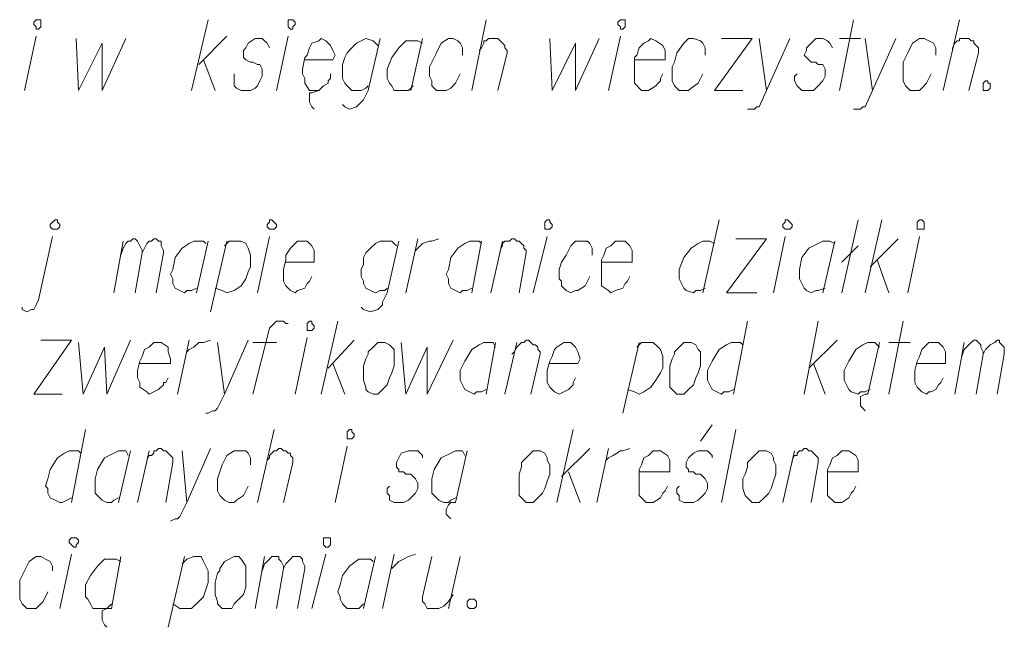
# Model space of a CAD drawing. Header units: metres. Extents: x 7431553 to 7432401, y 5544342 to 5544539.
# Tile 77 of 180: x 7432158 to 7432175, y 5544342 to 5544353. Entities that reach past the tile are written whole.
import ezdxf

# ---------------------------------------------------------------- set-up
doc = ezdxf.new("R2010")
doc.units = ezdxf.units.M
doc.header["$MEASUREMENT"] = 0
doc.layers.add('BG-PR90-PB-PZT-PZT01_2026_04_14$0$MAPA DCP', color=7, linetype='Continuous', lineweight=0)
doc.layers.add('PRIMETECH_XREF', color=7, linetype='Continuous', lineweight=5)

# ---------------------------------------------------------------- blocks, each defined once
blk = doc.blocks.new('BG-PR90-PB-PZT-PZT01_2026_04_14$0$Naddrwiną2025_v2klauzulap')
at = {"layer": 'BG-PR90-PB-PZT-PZT01_2026_04_14$0$MAPA DCP', "linetype": 'Continuous', "lineweight": 9, "transparency": 33554687}
for points in [[(7431815.295, 5544588.689), (7431815.168, 5544588.731), (7431815.126, 5544588.774), (7431815.083, 5544588.816), (7431815.041, 5544588.858), (7431814.999, 5544588.901), (7431814.999, 5544588.943), (7431815.041, 5544588.985), (7431815.083, 5544589.028), (7431815.126, 5544589.028), (7431815.21, 5544589.07), (7431815.253, 5544589.07), (7431815.168, 5544589.112), (7431815.126, 5544589.155), (7431815.083, 5544589.197), (7431815.041, 5544589.282), (7431814.999, 5544589.324), (7431814.999, 5544589.366), (7431815.041, 5544589.366), (7431815.083, 5544589.409), (7431815.126, 5544589.451), (7431815.21, 5544589.451), (7431815.253, 5544589.451), (7431815.972, 5544589.324)], [(7431809.792, 5544588.52), (7431809.749, 5544588.52), (7431809.665, 5544588.562), (7431809.622, 5544588.604), (7431809.622, 5544588.647), (7431809.58, 5544588.647), (7431809.58, 5544588.689), (7431809.58, 5544588.774), (7431809.58, 5544588.816), (7431809.622, 5544588.858), (7431809.622, 5544588.901), (7431809.665, 5544588.901), (7431809.707, 5544588.943), (7431809.749, 5544588.985), (7431809.792, 5544588.985), (7431809.834, 5544588.985), (7431810.511, 5544588.816)], [(7431815.972, 5544588.943), (7431815.253, 5544589.07)], [(7431810.511, 5544588.35), (7431809.241, 5544588.647)], [(7431815.972, 5544588.562), (7431815.041, 5544588.731)], [(7431815.422, 5544587.885), (7431815.422, 5544588.393), (7431815.21, 5544588.393), (7431815.125, 5544588.35), (7431815.041, 5544588.266), (7431815.041, 5544588.181), (7431815.041, 5544588.096), (7431815.125, 5544588.012), (7431815.168, 5544587.969), (7431815.295, 5544587.927), (7431815.38, 5544587.885), (7431815.549, 5544587.842), (7431815.676, 5544587.842), (7431815.761, 5544587.842), (7431815.845, 5544587.885), (7431815.93, 5544587.969), (7431815.972, 5544588.054), (7431815.93, 5544588.096), (7431815.93, 5544588.139), (7431815.888, 5544588.223), (7431815.803, 5544588.266), (7431815.761, 5544588.308), (7431815.676, 5544588.35)], [(7431809.876, 5544588.223), (7431809.749, 5544588.223), (7431809.665, 5544588.181), (7431809.622, 5544588.096), (7431809.58, 5544588.012), (7431809.58, 5544587.927), (7431809.665, 5544587.8), (7431809.834, 5544587.715), (7431810.003, 5544587.631), (7431810.088, 5544587.631), (7431810.257, 5544587.631), (7431810.342, 5544587.631), (7431810.427, 5544587.673), (7431810.511, 5544587.758), (7431810.511, 5544587.8), (7431810.511, 5544587.927), (7431810.469, 5544587.969), (7431810.384, 5544588.054), (7431810.215, 5544588.139)], [(7431814.152, 5544587.715), (7431813.136, 5544587.927)], [(7431815.041, 5544587.377), (7431815.041, 5544587.758)], [(7431809.58, 5544587.504), (7431810.511, 5544587.08), (7431810.808, 5544586.953), (7431810.808, 5544586.911), (7431810.85, 5544586.869), (7431810.85, 5544586.784), (7431810.85, 5544586.742)], [(7431813.686, 5544587.038), (7431813.178, 5544587.546)], [(7431815.972, 5544587.377), (7431814.66, 5544587.631)], [(7431813.559, 5544587.165), (7431814.152, 5544587.377)], [(7431814.152, 5544586.953), (7431812.84, 5544587.25)], [(7431815.041, 5544587.207), (7431815.972, 5544586.996)], [(7431815.126, 5544587.207), (7431815.041, 5544587.123), (7431815.041, 5544586.996), (7431815.083, 5544586.911), (7431815.168, 5544586.784), (7431815.38, 5544586.657), (7431815.549, 5544586.572), (7431815.676, 5544586.572), (7431815.718, 5544586.572), (7431815.803, 5544586.615), (7431815.888, 5544586.657), (7431815.93, 5544586.699), (7431815.972, 5544586.826), (7431815.93, 5544586.869), (7431815.93, 5544586.953), (7431815.888, 5544587.038)], [(7431809.58, 5544586.953), (7431810.511, 5544587.08)], [(7431815.972, 5544586.996), (7431815.972, 5544586.953), (7431816.015, 5544586.869), (7431816.184, 5544586.869), (7431816.226, 5544586.911), (7431816.269, 5544586.953)], [(7431809.58, 5544586.488), (7431809.58, 5544586.869)], [(7431814.152, 5544586.53), (7431812.84, 5544586.826)], [(7431813.602, 5544586.53), (7431813.305, 5544586.826)], [(7431817.369, 5544586.276), (7431817.369, 5544586.826), (7431817.158, 5544586.826), (7431817.073, 5544586.784), (7431816.988, 5544586.657), (7431816.988, 5544586.572), (7431816.988, 5544586.53), (7431817.073, 5544586.445), (7431817.115, 5544586.361), (7431817.242, 5544586.318), (7431817.327, 5544586.276), (7431817.496, 5544586.276), (7431817.623, 5544586.276), (7431817.708, 5544586.276), (7431817.793, 5544586.276), (7431817.92, 5544586.403), (7431817.92, 5544586.445), (7431817.92, 5544586.53), (7431817.835, 5544586.657), (7431817.75, 5544586.699), (7431817.708, 5544586.742), (7431817.623, 5544586.784)], [(7431810.511, 5544586.488), (7431809.241, 5544586.742)], [(7431815.507, 5544585.937), (7431814.999, 5544586.445)], [(7431809.749, 5544586.361), (7431809.665, 5544586.318), (7431809.622, 5544586.276), (7431809.58, 5544586.191), (7431809.58, 5544586.149), (7431809.58, 5544586.064), (7431809.665, 5544585.98), (7431809.749, 5544585.895), (7431809.792, 5544585.895), (7431809.876, 5544585.853), (7431809.919, 5544585.895), (7431809.961, 5544585.937), (7431810.003, 5544585.98), (7431810.003, 5544586.064), (7431810.046, 5544586.107), (7431810.046, 5544586.191), (7431810.13, 5544586.234), (7431810.173, 5544586.234), (7431810.257, 5544586.234), (7431810.342, 5544586.191), (7431810.427, 5544586.107), (7431810.469, 5544586.064), (7431810.511, 5544586.022), (7431810.511, 5544585.937), (7431810.511, 5544585.81), (7431810.469, 5544585.768), (7431810.427, 5544585.726), (7431810.342, 5544585.683), (7431810.257, 5544585.683), (7431810.215, 5544585.726)], [(7431813.221, 5544586.403), (7431814.152, 5544586.191)], [(7431813.263, 5544586.403), (7431813.221, 5544586.318), (7431813.221, 5544586.191), (7431813.263, 5544586.107), (7431813.348, 5544585.937), (7431813.517, 5544585.81), (7431813.729, 5544585.768), (7431813.813, 5544585.768), (7431813.898, 5544585.768), (7431813.983, 5544585.81), (7431814.067, 5544585.853), (7431814.11, 5544585.895), (7431814.152, 5544585.98), (7431814.11, 5544586.064), (7431814.11, 5544586.107), (7431814.067, 5544586.234)], [(7431815.972, 5544585.853), (7431814.66, 5544586.107)], [(7431815.422, 5544586.022), (7431815.972, 5544586.234)], [(7431817.2, 5544585.641), (7431817.158, 5544585.641), (7431817.073, 5544585.683), (7431817.073, 5544585.726), (7431817.031, 5544585.726), (7431816.988, 5544585.768), (7431816.988, 5544585.81), (7431816.946, 5544585.853), (7431816.946, 5544585.895), (7431816.988, 5544585.937), (7431816.988, 5544585.98), (7431817.031, 5544586.022), (7431817.073, 5544586.064), (7431817.115, 5544586.107), (7431817.158, 5544586.107), (7431817.2, 5544586.107), (7431817.92, 5544585.98)], [(7431809.58, 5544585.599), (7431810.511, 5544585.175), (7431810.808, 5544585.048), (7431810.808, 5544585.006), (7431810.85, 5544584.964), (7431810.85, 5544584.879), (7431810.85, 5544584.837)], [(7431817.92, 5544585.472), (7431816.988, 5544585.683)], [(7431814.152, 5544585.302), (7431813.136, 5544585.514)], [(7431809.58, 5544585.048), (7431810.511, 5544585.175)], [(7431813.178, 5544584.625), (7431813.178, 5544585.175), (7431814.152, 5544584.456), (7431814.152, 5544585.006)], [(7431809.58, 5544584.371), (7431809.58, 5544584.921), (7431810.511, 5544584.244), (7431810.511, 5544584.752)], [(7431814.66, 5544584.837), (7431815.972, 5544584.583)], [(7431815.083, 5544584.752), (7431815.041, 5544584.71), (7431815.041, 5544584.54), (7431815.083, 5544584.456), (7431815.168, 5544584.329), (7431815.38, 5544584.202), (7431815.549, 5544584.117), (7431815.676, 5544584.117), (7431815.718, 5544584.117), (7431815.803, 5544584.159), (7431815.888, 5544584.202), (7431815.93, 5544584.286), (7431815.972, 5544584.371), (7431815.93, 5544584.413), (7431815.93, 5544584.498), (7431815.888, 5544584.583)], [(7431817.92, 5544584.371), (7431816.607, 5544584.625)], [(7431812.84, 5544584.329), (7431814.152, 5544584.032)], [(7431813.263, 5544584.244), (7431813.221, 5544584.159), (7431813.221, 5544584.032), (7431813.263, 5544583.948), (7431813.348, 5544583.821), (7431813.517, 5544583.694), (7431813.729, 5544583.609), (7431813.813, 5544583.609), (7431813.898, 5544583.609), (7431813.983, 5544583.651), (7431814.067, 5544583.694), (7431814.11, 5544583.736), (7431814.152, 5544583.863), (7431814.11, 5544583.905), (7431814.11, 5544583.99), (7431814.067, 5544584.075)], [(7431816.523, 5544584.202), (7431816.819, 5544583.99)], [(7431817.115, 5544584.202), (7431817.073, 5544584.202), (7431816.988, 5544584.117), (7431816.988, 5544583.948), (7431817.031, 5544583.863), (7431817.115, 5544583.778), (7431817.2, 5544583.736), (7431817.285, 5544583.736), (7431817.327, 5544583.778), (7431817.369, 5544583.778), (7431817.369, 5544583.821), (7431817.369, 5544583.863), (7431817.412, 5544583.905), (7431817.412, 5544583.99), (7431817.454, 5544584.032), (7431817.496, 5544584.075), (7431817.581, 5544584.117), (7431817.666, 5544584.117), (7431817.75, 5544584.075), (7431817.835, 5544583.99), (7431817.877, 5544583.948), (7431817.92, 5544583.863), (7431817.92, 5544583.778), (7431817.92, 5544583.694), (7431817.877, 5544583.609), (7431817.793, 5544583.609), (7431817.75, 5544583.567), (7431817.666, 5544583.567), (7431817.623, 5544583.609)], [(7431809.876, 5544584.075), (7431809.749, 5544584.075), (7431809.665, 5544584.032), (7431809.622, 5544583.99), (7431809.58, 5544583.863), (7431809.58, 5544583.778), (7431809.665, 5544583.694), (7431809.834, 5544583.567), (7431810.003, 5544583.524), (7431810.088, 5544583.482), (7431810.257, 5544583.482), (7431810.342, 5544583.482), (7431810.427, 5544583.524), (7431810.511, 5544583.609), (7431810.511, 5544583.694), (7431810.511, 5544583.778), (7431810.469, 5544583.821), (7431810.384, 5544583.948), (7431810.215, 5544584.032)], [(7431817.369, 5544582.889), (7431817.369, 5544583.44), (7431817.158, 5544583.44), (7431817.073, 5544583.397), (7431816.988, 5544583.27), (7431816.988, 5544583.186), (7431816.988, 5544583.143), (7431817.073, 5544583.059), (7431817.115, 5544582.974), (7431817.242, 5544582.932), (7431817.327, 5544582.889), (7431817.496, 5544582.889), (7431817.623, 5544582.889), (7431817.708, 5544582.889), (7431817.793, 5544582.889), (7431817.92, 5544583.016), (7431817.92, 5544583.059), (7431817.92, 5544583.143), (7431817.835, 5544583.27), (7431817.75, 5544583.313), (7431817.708, 5544583.355), (7431817.623, 5544583.397)], [(7431809.961, 5544582.805), (7431809.961, 5544583.355), (7431809.792, 5544583.355), (7431809.707, 5544583.313), (7431809.622, 5544583.186), (7431809.58, 5544583.101), (7431809.622, 5544583.059), (7431809.665, 5544582.974), (7431809.749, 5544582.889), (7431809.876, 5544582.847), (7431809.919, 5544582.805), (7431810.13, 5544582.805), (7431810.215, 5544582.805), (7431810.3, 5544582.805), (7431810.384, 5544582.805), (7431810.511, 5544582.932), (7431810.511, 5544582.974), (7431810.511, 5544583.059), (7431810.427, 5544583.186), (7431810.384, 5544583.228), (7431810.342, 5544583.27), (7431810.3, 5544583.27), (7431810.215, 5544583.313)], [(7431815.126, 5544582.847), (7431815.041, 5544582.932), (7431815.041, 5544583.143), (7431815.126, 5544583.228), (7431815.168, 5544583.27), (7431815.295, 5544583.313), (7431815.422, 5544583.313), (7431815.507, 5544583.313), (7431815.591, 5544583.27), (7431815.718, 5544583.186), (7431815.845, 5544583.101), (7431815.93, 5544582.974), (7431815.972, 5544582.889), (7431815.93, 5544582.805), (7431815.888, 5544582.678)], [(7431813.602, 5544582.212), (7431813.602, 5544582.762), (7431813.39, 5544582.762), (7431813.305, 5544582.72), (7431813.221, 5544582.635), (7431813.221, 5544582.551), (7431813.221, 5544582.466), (7431813.305, 5544582.381), (7431813.348, 5544582.297), (7431813.475, 5544582.254), (7431813.559, 5544582.212), (7431813.729, 5544582.212), (7431813.856, 5544582.212), (7431813.94, 5544582.212), (7431814.025, 5544582.212), (7431814.11, 5544582.339), (7431814.152, 5544582.381), (7431814.11, 5544582.466), (7431814.067, 5544582.593), (7431813.983, 5544582.635), (7431813.94, 5544582.678), (7431813.856, 5544582.72)], [(7431816.311, 5544582.593), (7431815.041, 5544582.889)], [(7431817.158, 5544582.297), (7431817.115, 5544582.339), (7431817.073, 5544582.424), (7431816.988, 5544582.551), (7431816.988, 5544582.593), (7431816.946, 5544582.72)], [(7431810.511, 5544582.339), (7431809.538, 5544582.551)], [(7431817.92, 5544582.127), (7431816.946, 5544582.339)], [(7431809.58, 5544581.281), (7431810.511, 5544581.323), (7431809.665, 5544581.746), (7431810.511, 5544581.746), (7431809.58, 5544582.17)], [(7431813.475, 5544582.043), (7431813.348, 5544582.043), (7431813.263, 5544582), (7431813.221, 5544581.958), (7431813.221, 5544581.873), (7431813.221, 5544581.746), (7431813.305, 5544581.662), (7431813.475, 5544581.577), (7431813.602, 5544581.492), (7431813.729, 5544581.45), (7431813.898, 5544581.45), (7431813.94, 5544581.492), (7431814.025, 5544581.492), (7431814.11, 5544581.577), (7431814.152, 5544581.662), (7431814.11, 5544581.746), (7431814.11, 5544581.789), (7431814.025, 5544581.916), (7431813.856, 5544582)], [(7431817.454, 5544581.492), (7431816.946, 5544582)], [(7431815.422, 5544581.281), (7431815.422, 5544581.789), (7431815.337, 5544581.831), (7431815.21, 5544581.789), (7431815.125, 5544581.746), (7431815.041, 5544581.662), (7431815.041, 5544581.577), (7431815.041, 5544581.535), (7431815.125, 5544581.408), (7431815.168, 5544581.365), (7431815.295, 5544581.323), (7431815.38, 5544581.281), (7431815.549, 5544581.238), (7431815.676, 5544581.238), (7431815.761, 5544581.238), (7431815.845, 5544581.281), (7431815.93, 5544581.365), (7431815.972, 5544581.45), (7431815.93, 5544581.535), (7431815.888, 5544581.619), (7431815.803, 5544581.704), (7431815.761, 5544581.704), (7431815.676, 5544581.746)], [(7431817.92, 5544581.408), (7431816.607, 5544581.704)], [(7431817.369, 5544581.619), (7431817.92, 5544581.831)], [(7431814.152, 5544580.984), (7431813.136, 5544581.238)], [(7431815.253, 5544580.603), (7431815.21, 5544580.646), (7431815.126, 5544580.688), (7431815.083, 5544580.73), (7431815.041, 5544580.773), (7431815.041, 5544580.815), (7431814.999, 5544580.857), (7431814.999, 5544580.9), (7431815.041, 5544580.942), (7431815.083, 5544580.984), (7431815.083, 5544581.027), (7431815.126, 5544581.069), (7431815.168, 5544581.069), (7431815.21, 5544581.111), (7431815.253, 5544581.111), (7431815.972, 5544580.942)], [(7431813.432, 5544580.392), (7431813.39, 5544580.392), (7431813.305, 5544580.434), (7431813.263, 5544580.434), (7431813.221, 5544580.476), (7431813.221, 5544580.519), (7431813.221, 5544580.561), (7431813.178, 5544580.603), (7431813.178, 5544580.646), (7431813.221, 5544580.688), (7431813.221, 5544580.73), (7431813.263, 5544580.773), (7431813.305, 5544580.815), (7431813.348, 5544580.815), (7431813.39, 5544580.857), (7431813.432, 5544580.857), (7431814.152, 5544580.73)], [(7431815.972, 5544580.476), (7431815.041, 5544580.688)], [(7431809.792, 5544580.011), (7431809.749, 5544580.053), (7431809.665, 5544580.095), (7431809.622, 5544580.095), (7431809.622, 5544580.138), (7431809.58, 5544580.18), (7431809.58, 5544580.222), (7431809.58, 5544580.307), (7431809.58, 5544580.349), (7431809.622, 5544580.392), (7431809.665, 5544580.434), (7431809.707, 5544580.476), (7431809.749, 5544580.476), (7431809.792, 5544580.519), (7431809.834, 5544580.519), (7431810.511, 5544580.349)], [(7431814.152, 5544580.222), (7431813.221, 5544580.434)], [(7431815.041, 5544580.307), (7431815.972, 5544580.138)], [(7431815.126, 5544580.307), (7431815.041, 5544580.265), (7431815.041, 5544580.095), (7431815.083, 5544580.011), (7431815.168, 5544579.884), (7431815.38, 5544579.757), (7431815.549, 5544579.672), (7431815.676, 5544579.672), (7431815.718, 5544579.672), (7431815.803, 5544579.714), (7431815.888, 5544579.757), (7431815.93, 5544579.841), (7431815.972, 5544579.926), (7431815.93, 5544579.968), (7431815.93, 5544580.053), (7431815.888, 5544580.138)], [(7431810.511, 5544579.884), (7431809.241, 5544580.138)], [(7431813.221, 5544580.053), (7431814.152, 5544579.884)], [(7431813.263, 5544580.053), (7431813.221, 5544580.011), (7431813.221, 5544579.841), (7431813.263, 5544579.757), (7431813.348, 5544579.63), (7431813.517, 5544579.503), (7431813.729, 5544579.46), (7431813.813, 5544579.418), (7431813.898, 5544579.46), (7431813.983, 5544579.46), (7431814.067, 5544579.503), (7431814.11, 5544579.587), (7431814.152, 5544579.672), (7431814.11, 5544579.714), (7431814.11, 5544579.799), (7431814.067, 5544579.884)], [(7431809.876, 5544579.714), (7431809.749, 5544579.714), (7431809.665, 5544579.672), (7431809.622, 5544579.63), (7431809.58, 5544579.545), (7431809.58, 5544579.46), (7431809.665, 5544579.333), (7431809.834, 5544579.249), (7431810.003, 5544579.164), (7431810.088, 5544579.122), (7431810.257, 5544579.122), (7431810.342, 5544579.164), (7431810.427, 5544579.164), (7431810.511, 5544579.249), (7431810.511, 5544579.333), (7431810.511, 5544579.418), (7431810.469, 5544579.503), (7431810.384, 5544579.587), (7431810.215, 5544579.672)], [(7431816.988, 5544579.799), (7431817.92, 5544579.587)], [(7431817.073, 5544579.757), (7431816.988, 5544579.714), (7431816.988, 5544579.587), (7431817.031, 5544579.503), (7431817.115, 5544579.333), (7431817.327, 5544579.206), (7431817.496, 5544579.164), (7431817.623, 5544579.164), (7431817.666, 5544579.164), (7431817.75, 5544579.164), (7431817.835, 5544579.249), (7431817.877, 5544579.291), (7431817.92, 5544579.376), (7431817.92, 5544579.46), (7431817.877, 5544579.503), (7431817.835, 5544579.587)], [(7431815.041, 5544578.614), (7431815.972, 5544578.698), (7431815.126, 5544579.079), (7431815.972, 5544579.079), (7431814.999, 5544579.545)], [(7431817.92, 5544579.587), (7431817.92, 5544579.503), (7431817.962, 5544579.46), (7431818.047, 5544579.418), (7431818.131, 5544579.418), (7431818.174, 5544579.46), (7431818.216, 5544579.503)], [(7431819.825, 5544579.46), (7431818.893, 5544579.672)], [(7431818.893, 5544579.164), (7431819.613, 5544578.995), (7431819.698, 5544578.995), (7431819.74, 5544579.037), (7431819.825, 5544579.079), (7431819.825, 5544579.122), (7431819.825, 5544579.206), (7431819.825, 5544579.291), (7431819.782, 5544579.376), (7431819.698, 5544579.46), (7431819.571, 5544579.545)], [(7431813.39, 5544578.868), (7431813.348, 5544578.91), (7431813.263, 5544578.995), (7431813.221, 5544579.122), (7431813.221, 5544579.164), (7431813.178, 5544579.291)], [(7431809.58, 5544578.995), (7431810.511, 5544578.783)], [(7431809.665, 5544578.995), (7431809.622, 5544578.91), (7431809.622, 5544578.698), (7431809.749, 5544578.571), (7431809.919, 5544578.444), (7431810.13, 5544578.36), (7431810.215, 5544578.36), (7431810.3, 5544578.36), (7431810.384, 5544578.402), (7431810.427, 5544578.444), (7431810.511, 5544578.487), (7431810.511, 5544578.614), (7431810.511, 5544578.656), (7431810.511, 5544578.741), (7431810.427, 5544578.825)], [(7431814.152, 5544578.698), (7431813.178, 5544578.91)], [(7431817.115, 5544578.995), (7431817.073, 5544578.995), (7431816.988, 5544578.91), (7431816.988, 5544578.741), (7431817.031, 5544578.614), (7431817.115, 5544578.571), (7431817.2, 5544578.529), (7431817.285, 5544578.529), (7431817.327, 5544578.571), (7431817.369, 5544578.571), (7431817.369, 5544578.614), (7431817.369, 5544578.656), (7431817.412, 5544578.698), (7431817.412, 5544578.783), (7431817.454, 5544578.825), (7431817.496, 5544578.868), (7431817.581, 5544578.91), (7431817.666, 5544578.91), (7431817.75, 5544578.868), (7431817.835, 5544578.783), (7431817.877, 5544578.741), (7431817.92, 5544578.656), (7431817.92, 5544578.571), (7431817.92, 5544578.487), (7431817.877, 5544578.402), (7431817.793, 5544578.402), (7431817.75, 5544578.36), (7431817.666, 5544578.36), (7431817.623, 5544578.402)], [(7431819.105, 5544578.444), (7431819.063, 5544578.487), (7431818.978, 5544578.571), (7431818.936, 5544578.656), (7431818.893, 5544578.741), (7431818.851, 5544578.868)], [(7431813.221, 5544578.571), (7431814.152, 5544578.36), (7431814.237, 5544578.317), (7431814.321, 5544578.275), (7431814.364, 5544578.275), (7431814.448, 5544578.19), (7431814.491, 5544578.063), (7431814.448, 5544577.936), (7431814.406, 5544577.894)], [(7431814.067, 5544578.36), (7431814.11, 5544578.317), (7431814.11, 5544578.233), (7431814.152, 5544578.148), (7431814.11, 5544578.063), (7431814.067, 5544577.979), (7431813.983, 5544577.936), (7431813.94, 5544577.936), (7431813.856, 5544577.894), (7431813.729, 5544577.894), (7431813.644, 5544577.936), (7431813.517, 5544577.936), (7431813.432, 5544577.979), (7431813.348, 5544578.063), (7431813.263, 5544578.148), (7431813.221, 5544578.233), (7431813.221, 5544578.36), (7431813.221, 5544578.444), (7431813.305, 5544578.529)], [(7431819.825, 5544578.275), (7431818.851, 5544578.487)], [(7431809.58, 5544578.233), (7431810.511, 5544578.021), (7431810.596, 5544577.979), (7431810.681, 5544577.936), (7431810.723, 5544577.894), (7431810.808, 5544577.809), (7431810.85, 5544577.682), (7431810.808, 5544577.598), (7431810.765, 5544577.555)], [(7431810.427, 5544578.021), (7431810.469, 5544577.979), (7431810.511, 5544577.894), (7431810.511, 5544577.725), (7431810.427, 5544577.64), (7431810.384, 5544577.598), (7431810.3, 5544577.555), (7431810.215, 5544577.555), (7431810.13, 5544577.555), (7431810.046, 5544577.555), (7431809.919, 5544577.598), (7431809.834, 5544577.64), (7431809.749, 5544577.725), (7431809.665, 5544577.809), (7431809.622, 5544577.894), (7431809.58, 5544577.979), (7431809.622, 5544578.106), (7431809.707, 5544578.19)], [(7431818.893, 5544578.148), (7431819.825, 5544577.936)], [(7431818.978, 5544578.106), (7431818.936, 5544578.063), (7431818.936, 5544577.852), (7431819.063, 5544577.682), (7431819.232, 5544577.555), (7431819.401, 5544577.513), (7431819.528, 5544577.471), (7431819.613, 5544577.513), (7431819.655, 5544577.513), (7431819.74, 5544577.555), (7431819.825, 5544577.64), (7431819.825, 5544577.725), (7431819.825, 5544577.809), (7431819.825, 5544577.852), (7431819.74, 5544577.936)], [(7431815.507, 5544577.301), (7431814.999, 5544577.767)], [(7431815.422, 5544577.386), (7431815.972, 5544577.598)], [(7431817.92, 5544577.428), (7431816.904, 5544577.64)], [(7431809.961, 5544576.878), (7431809.961, 5544577.386), (7431809.876, 5544577.428), (7431809.792, 5544577.386), (7431809.707, 5544577.344), (7431809.622, 5544577.259), (7431809.58, 5544577.174), (7431809.622, 5544577.132), (7431809.665, 5544577.005), (7431809.749, 5544576.963), (7431809.876, 5544576.92), (7431809.919, 5544576.878), (7431810.13, 5544576.836), (7431810.215, 5544576.836), (7431810.3, 5544576.878), (7431810.384, 5544576.878), (7431810.511, 5544576.963), (7431810.511, 5544577.047), (7431810.511, 5544577.132), (7431810.427, 5544577.217), (7431810.384, 5544577.301), (7431810.342, 5544577.301), (7431810.3, 5544577.344), (7431810.215, 5544577.344)], [(7431815.972, 5544577.174), (7431814.66, 5544577.471)], [(7431819.825, 5544577.005), (7431818.851, 5544577.259)], [(7431810.511, 5544577.132), (7431810.554, 5544577.005), (7431810.554, 5544576.963), (7431810.723, 5544576.963), (7431810.808, 5544577.005), (7431810.85, 5544577.047)], [(7431813.602, 5544576.539), (7431813.602, 5544577.047), (7431813.39, 5544577.047), (7431813.305, 5544577.005), (7431813.221, 5544576.92), (7431813.221, 5544576.836), (7431813.221, 5544576.751), (7431813.305, 5544576.666), (7431813.348, 5544576.624), (7431813.475, 5544576.539), (7431813.559, 5544576.539), (7431813.729, 5544576.497), (7431813.856, 5544576.497), (7431813.94, 5544576.497), (7431814.025, 5544576.539), (7431814.11, 5544576.624), (7431814.152, 5544576.709), (7431814.11, 5544576.751), (7431814.067, 5544576.878), (7431813.983, 5544576.92), (7431813.94, 5544576.963), (7431813.856, 5544577.005)], [(7431815.972, 5544576.709), (7431814.956, 5544576.92)], [(7431819.147, 5544576.116), (7431819.02, 5544576.158), (7431818.978, 5544576.201), (7431818.936, 5544576.243), (7431818.893, 5544576.285), (7431818.893, 5544576.328), (7431818.893, 5544576.37), (7431818.893, 5544576.412), (7431818.936, 5544576.412), (7431818.978, 5544576.455), (7431819.063, 5544576.497), (7431819.105, 5544576.497), (7431819.02, 5544576.539), (7431818.978, 5544576.582), (7431818.936, 5544576.624), (7431818.893, 5544576.666), (7431818.893, 5544576.709), (7431818.893, 5544576.751), (7431818.893, 5544576.793), (7431818.936, 5544576.836), (7431818.978, 5544576.836), (7431819.063, 5544576.878), (7431819.105, 5544576.878), (7431819.825, 5544576.751)], [(7431810.511, 5544576.37), (7431809.538, 5544576.582)], [(7431814.702, 5544576.582), (7431814.702, 5544576.539), (7431814.66, 5544576.497), (7431814.66, 5544576.37), (7431814.702, 5544576.328), (7431814.745, 5544576.285), (7431814.787, 5544576.243), (7431815.972, 5544575.947)], [(7431817.158, 5544576.201), (7431817.115, 5544576.243), (7431817.073, 5544576.243), (7431817.031, 5544576.285), (7431816.988, 5544576.328), (7431816.988, 5544576.37), (7431816.946, 5544576.412), (7431816.946, 5544576.455), (7431816.988, 5544576.497), (7431816.988, 5544576.539), (7431817.031, 5544576.582), (7431817.031, 5544576.624), (7431817.073, 5544576.624), (7431817.115, 5544576.666), (7431817.158, 5544576.666), (7431817.2, 5544576.666), (7431817.92, 5544576.497)], [(7431815.041, 5544575.947), (7431815.041, 5544576.37)], [(7431819.825, 5544576.37), (7431819.105, 5544576.497)], [(7431809.749, 5544576.243), (7431809.665, 5544576.201), (7431809.622, 5544576.158), (7431809.58, 5544576.116), (7431809.58, 5544576.031), (7431809.58, 5544575.989), (7431809.665, 5544575.862), (7431809.749, 5544575.82), (7431809.792, 5544575.777), (7431809.876, 5544575.777), (7431809.919, 5544575.777), (7431809.961, 5544575.82), (7431810.003, 5544575.904), (7431810.003, 5544575.947), (7431810.046, 5544576.031), (7431810.046, 5544576.074), (7431810.13, 5544576.116), (7431810.173, 5544576.116), (7431810.257, 5544576.116), (7431810.342, 5544576.074), (7431810.427, 5544576.031), (7431810.469, 5544575.989), (7431810.511, 5544575.904), (7431810.511, 5544575.82), (7431810.511, 5544575.735), (7431810.469, 5544575.65), (7431810.427, 5544575.608), (7431810.342, 5544575.608), (7431810.257, 5544575.608), (7431810.215, 5544575.608)], [(7431814.152, 5544576.031), (7431813.136, 5544576.243)], [(7431817.92, 5544576.031), (7431816.607, 5544576.328)], [(7431819.825, 5544575.989), (7431818.893, 5544576.158)], [(7431813.305, 5544575.439), (7431813.221, 5544575.523), (7431813.221, 5544575.735), (7431813.263, 5544575.82), (7431813.348, 5544575.862), (7431813.475, 5544575.904), (7431813.559, 5544575.904), (7431813.686, 5544575.904), (7431813.771, 5544575.862), (7431813.898, 5544575.82), (7431814.025, 5544575.735), (7431814.11, 5544575.608), (7431814.152, 5544575.481), (7431814.11, 5544575.396), (7431814.067, 5544575.269)], [(7431814.999, 5544575.862), (7431815.972, 5544575.439), (7431816.226, 5544575.312), (7431816.269, 5544575.269), (7431816.269, 5544575.227), (7431816.311, 5544575.142), (7431816.311, 5544575.1)], [(7431817.242, 5544575.904), (7431817.115, 5544575.904), (7431817.031, 5544575.862), (7431816.988, 5544575.82), (7431816.988, 5544575.693), (7431816.988, 5544575.608), (7431817.073, 5544575.481), (7431817.242, 5544575.396), (7431817.369, 5544575.354), (7431817.496, 5544575.312), (7431817.666, 5544575.312), (7431817.708, 5544575.312), (7431817.793, 5544575.354), (7431817.877, 5544575.439), (7431817.92, 5544575.523), (7431817.92, 5544575.608), (7431817.877, 5544575.65), (7431817.793, 5544575.777), (7431817.623, 5544575.862)], [(7431810.046, 5544574.973), (7431809.538, 5544575.481)], [(7431814.491, 5544575.185), (7431813.221, 5544575.481)], [(7431815.041, 5544575.312), (7431815.972, 5544575.439)], [(7431810.511, 5544574.846), (7431809.241, 5544575.142)], [(7431809.961, 5544575.058), (7431810.511, 5544575.269)], [(7431813.221, 5544575.142), (7431814.152, 5544574.931)], [(7431815.21, 5544574.761), (7431815.168, 5544574.804), (7431815.126, 5544574.888), (7431815.041, 5544574.973), (7431815.041, 5544575.058), (7431814.999, 5544575.185)], [(7431816.946, 5544575.185), (7431817.92, 5544574.761), (7431818.174, 5544574.634), (7431818.216, 5544574.592), (7431818.216, 5544574.55), (7431818.258, 5544574.465)], [(7431819.02, 5544574.677), (7431818.936, 5544574.761), (7431818.893, 5544574.888), (7431818.893, 5544575.015), (7431818.978, 5544575.058), (7431819.063, 5544575.1), (7431819.147, 5544575.142), (7431819.274, 5544575.142), (7431819.359, 5544575.142), (7431819.486, 5544575.1), (7431819.613, 5544575.058), (7431819.698, 5544574.973), (7431819.825, 5544574.846), (7431819.825, 5544574.719), (7431819.825, 5544574.634), (7431819.74, 5544574.507)], [(7431813.263, 5544575.1), (7431813.221, 5544575.058), (7431813.221, 5544574.888), (7431813.263, 5544574.804), (7431813.348, 5544574.677), (7431813.517, 5544574.55), (7431813.729, 5544574.507), (7431813.813, 5544574.465), (7431813.898, 5544574.507), (7431813.983, 5544574.507), (7431814.067, 5544574.55), (7431814.11, 5544574.634), (7431814.152, 5544574.719), (7431814.11, 5544574.761), (7431814.11, 5544574.846), (7431814.067, 5544574.931)], [(7431815.972, 5544574.592), (7431814.999, 5544574.804)], [(7431816.988, 5544574.677), (7431817.92, 5544574.761)], [(7431820.163, 5544574.423), (7431818.893, 5544574.719)], [(7431815.422, 5544573.915), (7431815.422, 5544574.465), (7431815.337, 5544574.465), (7431815.21, 5544574.423), (7431815.125, 5544574.423), (7431815.041, 5544574.296), (7431815.041, 5544574.211), (7431815.041, 5544574.169), (7431815.125, 5544574.084), (7431815.168, 5544573.999), (7431815.295, 5544573.957), (7431815.38, 5544573.915), (7431815.549, 5544573.872), (7431815.676, 5544573.872), (7431815.761, 5544573.915), (7431815.845, 5544573.915), (7431815.93, 5544574.042), (7431815.972, 5544574.084), (7431815.93, 5544574.169), (7431815.888, 5544574.253), (7431815.803, 5544574.338), (7431815.761, 5544574.338), (7431815.761, 5544574.38), (7431815.676, 5544574.423)], [(7431817.2, 5544574.042), (7431817.158, 5544574.042), (7431817.073, 5544574.084), (7431817.073, 5544574.126), (7431817.031, 5544574.169), (7431816.988, 5544574.169), (7431816.988, 5544574.211), (7431816.946, 5544574.253), (7431816.946, 5544574.296), (7431816.988, 5544574.338), (7431816.988, 5544574.38), (7431817.031, 5544574.423), (7431817.073, 5544574.465), (7431817.115, 5544574.507), (7431817.158, 5544574.507), (7431817.2, 5544574.507), (7431817.92, 5544574.38)], [(7431813.475, 5544573.576), (7431813.348, 5544573.618), (7431813.263, 5544573.661), (7431813.221, 5544573.703), (7431813.221, 5544573.745), (7431813.178, 5544573.788), (7431813.178, 5544573.83), (7431813.221, 5544573.872), (7431813.305, 5544573.915), (7431813.39, 5544573.957), (7431813.432, 5544573.957), (7431813.348, 5544573.999), (7431813.263, 5544574.042), (7431813.221, 5544574.084), (7431813.221, 5544574.126), (7431813.178, 5544574.169), (7431813.178, 5544574.211), (7431813.221, 5544574.253), (7431813.221, 5544574.296), (7431813.305, 5544574.296), (7431813.39, 5544574.338), (7431813.432, 5544574.338), (7431814.152, 5544574.211)], [(7431817.92, 5544573.872), (7431816.988, 5544574.084)], [(7431814.152, 5544573.83), (7431813.432, 5544573.957)], [(7431815.041, 5544572.814), (7431815.972, 5544572.899), (7431815.126, 5544573.28), (7431815.972, 5544573.322), (7431814.999, 5544573.745)], [(7431816.988, 5544573.745), (7431817.92, 5544573.534)], [(7431817.073, 5544573.703), (7431816.988, 5544573.661), (7431816.988, 5544573.534), (7431817.031, 5544573.449), (7431817.115, 5544573.28), (7431817.327, 5544573.153), (7431817.496, 5544573.11), (7431817.623, 5544573.11), (7431817.666, 5544573.11), (7431817.75, 5544573.11), (7431817.835, 5544573.195), (7431817.877, 5544573.237), (7431817.92, 5544573.322), (7431817.92, 5544573.407), (7431817.877, 5544573.449), (7431817.835, 5544573.534)], [(7431809.58, 5544572.772), (7431810.511, 5544572.814), (7431809.665, 5544573.237), (7431810.511, 5544573.237), (7431809.58, 5544573.661)], [(7431814.152, 5544573.449), (7431813.221, 5544573.618)], [(7431818.893, 5544573.576), (7431819.825, 5544573.407)], [(7431818.978, 5544573.576), (7431818.936, 5544573.491), (7431818.936, 5544573.28), (7431819.063, 5544573.153), (7431819.232, 5544573.026), (7431819.401, 5544572.941), (7431819.528, 5544572.941), (7431819.613, 5544572.941), (7431819.655, 5544572.983), (7431819.74, 5544573.026), (7431819.825, 5544573.068), (7431819.825, 5544573.195), (7431819.825, 5544573.237), (7431819.825, 5544573.322), (7431819.74, 5544573.407)], [(7431819.825, 5544573.407), (7431819.825, 5544573.322), (7431819.867, 5544573.237), (7431820.036, 5544573.237), (7431820.121, 5544573.28), (7431820.163, 5544573.322)], [(7431816.607, 5544572.941), (7431817.92, 5544572.687)], [(7431817.031, 5544572.856), (7431816.988, 5544572.814), (7431816.988, 5544572.645), (7431817.031, 5544572.56), (7431817.115, 5544572.433), (7431817.327, 5544572.306), (7431817.496, 5544572.264), (7431817.623, 5544572.221), (7431817.666, 5544572.264), (7431817.75, 5544572.264), (7431817.835, 5544572.306), (7431817.877, 5544572.391), (7431817.92, 5544572.475), (7431817.92, 5544572.518), (7431817.877, 5544572.602), (7431817.835, 5544572.687)], [(7431814.999, 5544572.137), (7431814.999, 5544572.687), (7431815.972, 5544572.01), (7431815.972, 5544572.518)], [(7431819.825, 5544572.475), (7431818.851, 5544572.687)], [(7431814.406, 5544571.798), (7431814.448, 5544571.798), (7431814.491, 5544571.883), (7431814.448, 5544571.967), (7431814.448, 5544572.01), (7431814.364, 5544572.052), (7431814.279, 5544572.094), (7431813.136, 5544572.348)], [(7431819.147, 5544572.348), (7431819.063, 5544572.348), (7431818.978, 5544572.306), (7431818.936, 5544572.221), (7431818.893, 5544572.137), (7431818.893, 5544572.052), (7431818.978, 5544571.925), (7431819.147, 5544571.84), (7431819.316, 5544571.756), (7431819.401, 5544571.756), (7431819.571, 5544571.756), (7431819.655, 5544571.756), (7431819.74, 5544571.798), (7431819.825, 5544571.883), (7431819.825, 5544571.967), (7431819.825, 5544572.052), (7431819.782, 5544572.094), (7431819.698, 5544572.179), (7431819.528, 5544572.264)], [(7431810.511, 5544571.84), (7431809.538, 5544572.052)]]:
    blk.add_lwpolyline(points, dxfattribs=at)
for points in [[(7431810.342, 5544589.112), (7431810.342, 5544589.155), (7431810.384, 5544589.155), (7431810.384, 5544589.197), (7431810.469, 5544589.197), (7431810.511, 5544589.155), (7431810.511, 5544589.112), (7431810.511, 5544589.07), (7431810.469, 5544589.07), (7431810.384, 5544589.07)], [(7431812.84, 5544587.927), (7431812.84, 5544587.969), (7431812.882, 5544588.012), (7431813.009, 5544588.012), (7431813.009, 5544587.969), (7431813.009, 5544587.927), (7431813.009, 5544587.885), (7431812.967, 5544587.885), (7431812.924, 5544587.885), (7431812.882, 5544587.885)], [(7431812.84, 5544585.514), (7431812.84, 5544585.556), (7431812.882, 5544585.599), (7431812.924, 5544585.641), (7431812.967, 5544585.641), (7431813.009, 5544585.599), (7431813.009, 5544585.556), (7431813.009, 5544585.514), (7431812.967, 5544585.472), (7431812.924, 5544585.472), (7431812.882, 5544585.514)], [(7431816.988, 5544585.133), (7431816.988, 5544585.175), (7431817.031, 5544585.26), (7431817.115, 5544585.302), (7431817.158, 5544585.302), (7431817.242, 5544585.345), (7431817.285, 5544585.345), (7431817.412, 5544585.345), (7431817.539, 5544585.302), (7431817.666, 5544585.26), (7431817.75, 5544585.218), (7431817.835, 5544585.133), (7431817.92, 5544585.048), (7431817.92, 5544584.921), (7431817.877, 5544584.879), (7431817.835, 5544584.837), (7431817.793, 5544584.794), (7431817.666, 5544584.752), (7431817.496, 5544584.752), (7431817.412, 5544584.794), (7431817.285, 5544584.837), (7431817.2, 5544584.837), (7431817.158, 5544584.879), (7431817.073, 5544584.964), (7431816.988, 5544585.048)], [(7431815.041, 5544583.778), (7431815.041, 5544583.821), (7431815.083, 5544583.905), (7431815.168, 5544583.948), (7431815.21, 5544583.99), (7431815.295, 5544583.99), (7431815.337, 5544583.99), (7431815.464, 5544583.99), (7431815.591, 5544583.948), (7431815.676, 5544583.905), (7431815.803, 5544583.863), (7431815.888, 5544583.778), (7431815.972, 5544583.694), (7431815.972, 5544583.567), (7431815.93, 5544583.524), (7431815.888, 5544583.482), (7431815.845, 5544583.44), (7431815.718, 5544583.44), (7431815.549, 5544583.44), (7431815.464, 5544583.44), (7431815.337, 5544583.482), (7431815.253, 5544583.524), (7431815.21, 5544583.524), (7431815.126, 5544583.609), (7431815.041, 5544583.694)], [(7431809.241, 5544582.551), (7431809.241, 5544582.635), (7431809.368, 5544582.635), (7431809.411, 5544582.593), (7431809.411, 5544582.551), (7431809.368, 5544582.551), (7431809.326, 5544582.508), (7431809.284, 5544582.508)], [(7431812.84, 5544581.238), (7431812.84, 5544581.281), (7431812.882, 5544581.281), (7431812.924, 5544581.323), (7431812.967, 5544581.323), (7431813.009, 5544581.281), (7431813.009, 5544581.238), (7431813.009, 5544581.196), (7431812.967, 5544581.196), (7431812.924, 5544581.196), (7431812.882, 5544581.196)], [(7431816.988, 5544581.069), (7431816.988, 5544581.111), (7431817.031, 5544581.196), (7431817.115, 5544581.238), (7431817.158, 5544581.238), (7431817.242, 5544581.281), (7431817.285, 5544581.281), (7431817.412, 5544581.281), (7431817.539, 5544581.238), (7431817.666, 5544581.196), (7431817.75, 5544581.154), (7431817.835, 5544581.069), (7431817.92, 5544580.984), (7431817.92, 5544580.857), (7431817.877, 5544580.815), (7431817.835, 5544580.773), (7431817.793, 5544580.73), (7431817.666, 5544580.73), (7431817.496, 5544580.73), (7431817.412, 5544580.73), (7431817.285, 5544580.773), (7431817.2, 5544580.773), (7431817.158, 5544580.815), (7431817.073, 5544580.9), (7431816.988, 5544580.984)], [(7431819.655, 5544579.884), (7431819.655, 5544579.926), (7431819.698, 5544579.968), (7431819.782, 5544579.968), (7431819.825, 5544579.926), (7431819.825, 5544579.884), (7431819.825, 5544579.841), (7431819.782, 5544579.799), (7431819.698, 5544579.799), (7431819.655, 5544579.841)], [(7431815.041, 5544578.275), (7431815.041, 5544578.317), (7431815.083, 5544578.402), (7431815.168, 5544578.487), (7431815.21, 5544578.487), (7431815.295, 5544578.487), (7431815.337, 5544578.487), (7431815.464, 5544578.487), (7431815.591, 5544578.444), (7431815.676, 5544578.402), (7431815.803, 5544578.36), (7431815.888, 5544578.275), (7431815.972, 5544578.19), (7431815.972, 5544578.106), (7431815.93, 5544578.021), (7431815.888, 5544577.979), (7431815.845, 5544577.979), (7431815.718, 5544577.936), (7431815.549, 5544577.936), (7431815.464, 5544577.936), (7431815.337, 5544577.979), (7431815.253, 5544578.021), (7431815.21, 5544578.021), (7431815.126, 5544578.106), (7431815.041, 5544578.19)], [(7431816.607, 5544577.682), (7431816.607, 5544577.725), (7431816.65, 5544577.725), (7431816.692, 5544577.767), (7431816.734, 5544577.767), (7431816.777, 5544577.725), (7431816.777, 5544577.682), (7431816.777, 5544577.64), (7431816.734, 5544577.64), (7431816.692, 5544577.64), (7431816.65, 5544577.64)], [(7431818.555, 5544577.259), (7431818.555, 5544577.344), (7431818.682, 5544577.344), (7431818.724, 5544577.301), (7431818.724, 5544577.259), (7431818.682, 5544577.217), (7431818.639, 5544577.217), (7431818.597, 5544577.217), (7431818.555, 5544577.217)], [(7431814.66, 5544576.963), (7431814.66, 5544577.005), (7431814.702, 5544577.005), (7431814.745, 5544577.047), (7431814.787, 5544577.047), (7431814.829, 5544577.005), (7431814.829, 5544576.963), (7431814.829, 5544576.92), (7431814.787, 5544576.92), (7431814.745, 5544576.92), (7431814.702, 5544576.92)], [(7431809.241, 5544576.624), (7431809.241, 5544576.666), (7431809.284, 5544576.709), (7431809.326, 5544576.709), (7431809.368, 5544576.666), (7431809.411, 5544576.666), (7431809.411, 5544576.624), (7431809.368, 5544576.582), (7431809.326, 5544576.582), (7431809.284, 5544576.582), (7431809.241, 5544576.582)], [(7431812.84, 5544576.243), (7431812.84, 5544576.285), (7431812.882, 5544576.328), (7431812.924, 5544576.37), (7431812.967, 5544576.37), (7431813.009, 5544576.328), (7431813.009, 5544576.285), (7431813.009, 5544576.243), (7431812.967, 5544576.201), (7431812.924, 5544576.201), (7431812.882, 5544576.243)], [(7431818.893, 5544575.608), (7431818.893, 5544575.693), (7431818.936, 5544575.735), (7431819.063, 5544575.82), (7431819.105, 5544575.82), (7431819.147, 5544575.82), (7431819.19, 5544575.82), (7431819.359, 5544575.82), (7431819.444, 5544575.82), (7431819.571, 5544575.777), (7431819.655, 5544575.693), (7431819.74, 5544575.608), (7431819.825, 5544575.566), (7431819.825, 5544575.439), (7431819.825, 5544575.396), (7431819.74, 5544575.312), (7431819.698, 5544575.312), (7431819.571, 5544575.269), (7431819.401, 5544575.269), (7431819.359, 5544575.269), (7431819.19, 5544575.312), (7431819.147, 5544575.354), (7431819.105, 5544575.354), (7431818.978, 5544575.439), (7431818.936, 5544575.523)], [(7431818.555, 5544572.729), (7431818.555, 5544572.772), (7431818.597, 5544572.814), (7431818.639, 5544572.814), (7431818.682, 5544572.772), (7431818.724, 5544572.772), (7431818.724, 5544572.729), (7431818.682, 5544572.687), (7431818.639, 5544572.645), (7431818.597, 5544572.645), (7431818.555, 5544572.687)], [(7431812.84, 5544572.391), (7431812.84, 5544572.433), (7431812.882, 5544572.433), (7431812.924, 5544572.475), (7431812.967, 5544572.475), (7431813.009, 5544572.433), (7431813.009, 5544572.391), (7431813.009, 5544572.348), (7431812.967, 5544572.306), (7431812.924, 5544572.306), (7431812.882, 5544572.348)], [(7431809.241, 5544572.052), (7431809.241, 5544572.137), (7431809.368, 5544572.137), (7431809.411, 5544572.094), (7431809.411, 5544572.052), (7431809.368, 5544572.052), (7431809.326, 5544572.01), (7431809.284, 5544572.01)]]:
    blk.add_lwpolyline(points, close=True, dxfattribs=at)
blk = doc.blocks.new('BG-PR90-PB-PZT-PZT01_2026_04_14')
at = {"layer": 'BG-PR90-PB-PZT-PZT01_2026_04_14$0$MAPA DCP', "rotation": 270}
blk.add_blockref('BG-PR90-PB-PZT-PZT01_2026_04_14$0$Naddrwiną2025_v2klauzulap', (1887585.788, 12976162.34), dxfattribs=at)

msp = doc.modelspace()

# ---------------------------------------------------------------- block references
at = {"layer": 'PRIMETECH_XREF', "linetype": 'Continuous', "lineweight": 0, "rotation": 360}
msp.add_blockref('BG-PR90-PB-PZT-PZT01_2026_04_14', (0, 0), dxfattribs=at)

doc.saveas('drawing.dxf')
